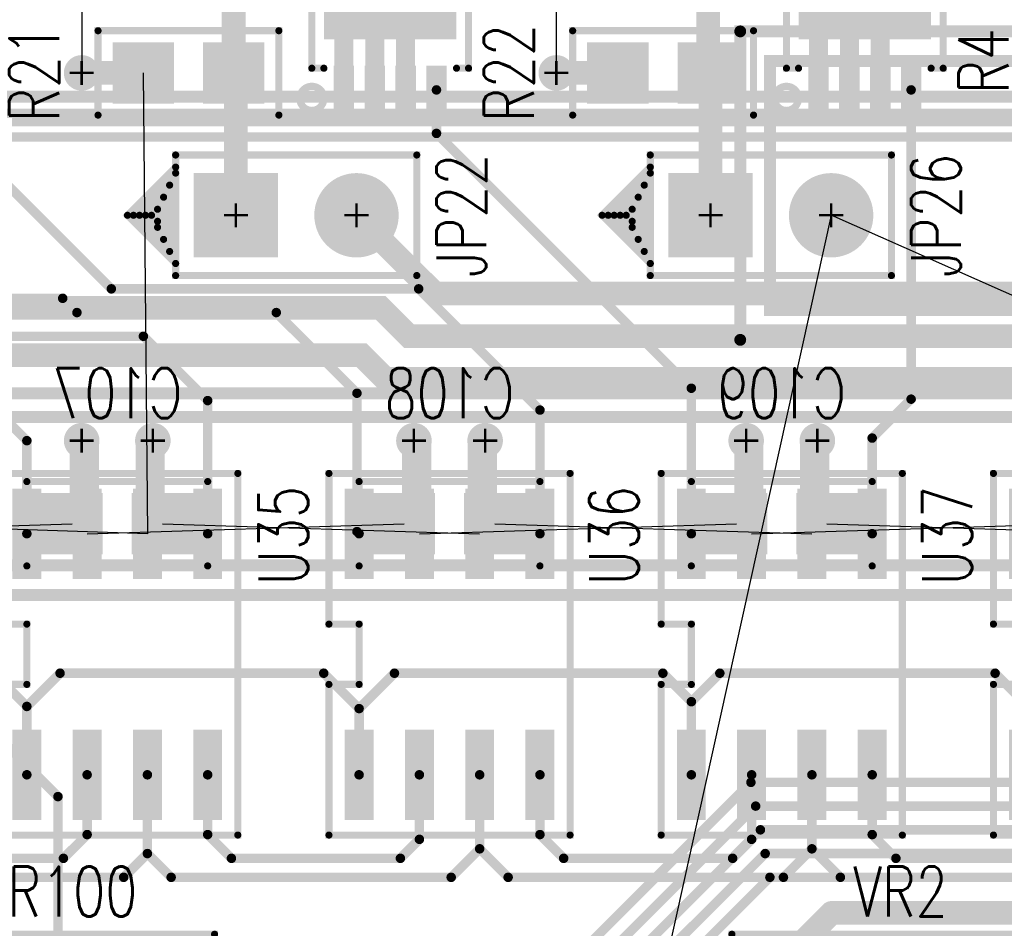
# Model space of a CAD drawing. Extents: x -1 to 210, y -5 to 148.
# Tile 48 of 52: x 138 to 158, y 96 to 115. Entities that reach past the tile are written whole.
import ezdxf
from ezdxf.enums import TextEntityAlignment as Align

# ---------------------------------------------------------------- set-up
doc = ezdxf.new("R2010")
doc.units = 0
for name, pattern in [('POUR_01_-1_0_000000', [2, 1, 1]), ('SIG_118', [2, 1, 1]), ('SIG_119', [2, 1, 1]), ('SIG_120', [2, 1, 1]), ('SIG_13', [2, 1, 1]), ('SIG_131', [2, 1, 1]), ('SIG_132', [2, 1, 1]), ('SIG_133', [2, 1, 1]), ('SIG_15', [2, 1, 1]), ('SIG_17', [2, 1, 1]), ('SIG_211', [2, 1, 1]), ('SIG_225', [2, 1, 1]), ('SIG_29', [2, 1, 1]), ('SIG_3', [2, 1, 1]), ('SIG_33', [2, 1, 1]), ('SIG_5', [2, 1, 1]), ('SIG_52', [2, 1, 1]), ('SIG_57', [2, 1, 1]), ('SIG_58', [2, 1, 1]), ('SIG_59', [2, 1, 1]), ('SIG_6', [2, 1, 1]), ('SIG_60', [2, 1, 1]), ('SIG_79', [2, 1, 1]), ('SIG_80', [2, 1, 1]), ('SIG_81', [2, 1, 1]), ('SIG_82', [2, 1, 1]), ('SIG_83', [2, 1, 1]), ('SIG_9', [2, 1, 1]), ('SIG_94', [2, 1, 1]), ('SIG_95', [2, 1, 1]), ('SIG_96', [2, 1, 1]), ('SIG_99', [2, 1, 1])]:
    doc.linetypes.add(name, pattern=pattern)
for name, color, linetype in [('COPPER_CUTOUT_03', 112, 'CONTINUOUS'), ('DRIL_NPLTE_THRU_01', 176, 'CONTINUOUS'), ('DRIL_NPLTE_THRU_02', 255, 'CONTINUOUS'), ('DRIL_NPLTE_THRU_03', 106, 'CONTINUOUS'), ('DRIL_NPLTE_THRU_04', 16, 'CONTINUOUS'), ('DRIL_PLTE_THRU_01', 176, 'CONTINUOUS'), ('DRIL_PLTE_THRU_02', 255, 'CONTINUOUS'), ('DRIL_PLTE_THRU_03', 106, 'CONTINUOUS'), ('DRIL_PLTE_THRU_04', 16, 'CONTINUOUS'), ('DRIL_SYMBOL', 254, 'CONTINUOUS'), ('LINK_00', 57, 'CONTINUOUS'), ('PADS_BOT', 1, 'CONTINUOUS'), ('PADS_INNER', 5, 'CONTINUOUS'), ('PADS_TOP', 5, 'CONTINUOUS'), ('PART_BOT_2DLINE_00', 6, 'CONTINUOUS'), ('PART_NAME_01', 4, 'CONTINUOUS'), ('PART_NAME_04', 6, 'CONTINUOUS'), ('PART_TOP_2DLINE_00', 4, 'CONTINUOUS'), ('PART_TOP_2DLINE_01', 4, 'CONTINUOUS'), ('POUR_HEADER_02', 253, 'CONTINUOUS'), ('POUR_HEADER_03', 112, 'CONTINUOUS'), ('TRACE_01', 5, 'CONTINUOUS'), ('TRACE_04', 1, 'CONTINUOUS'), ('VIAPTS', 5, 'CONTINUOUS')]:
    doc.layers.add(name, color=color, linetype=linetype)
doc.styles.add('W0$15', font='simplex', dxfattribs={"width": 0.75})

# ---------------------------------------------------------------- blocks, each defined once
blk = doc.blocks.new('POUR_HEADER_1')
at = {"layer": 'POUR_HEADER_02', "linetype": 'POUR_01_-1_0_000000', "const_width": 0.25}
for points in [[(61.25, -2), (168.25, -2), (168.25, -42.75), (183.25, -42.75), (183.25, -48.75), (161.5, -48.75), (161.5, -50.75), (122.75, -50.75)], [(119, -44.75), (130, -44.75), (130, -46.5), (142.25, -46.5), (142.25, -44), (151.25, -44), (151.25, -31.5), (157, -31.5), (157, -7.75), (66.75, -7.75)]]:
    blk.add_lwpolyline(points, dxfattribs=at)
blk = doc.blocks.new('POUR_HEADER_2')
at = {"layer": 'POUR_HEADER_02', "linetype": 'POUR_01_-1_0_000000', "const_width": 0.25}
for points in [[(-69.75, 44.5), (38.25, 44.5), (38.25, 3.75), (53.25, 3.75), (53.25, -3.25), (31.5, -3.25), (31.5, -5.25), (-7.25, -5.25)], [(-23.5, 9.75), (0, 9.75), (0, 0), (11.25, 0), (11.25, 2.5), (20.25, 2.5), (20.25, 15), (26, 15), (26, 37.75), (-63.25, 37.75)]]:
    blk.add_lwpolyline(points, dxfattribs=at)
blk = doc.blocks.new('POUR_HEADER_4')
at = {"layer": 'POUR_HEADER_03', "linetype": 'POUR_01_-1_0_000000', "const_width": 0.25}
blk.add_lwpolyline([(-19.75, -1.25), (15.75, -1.25), (15.75, -4.75), (25.25, -4.75), (25.25, -61.25), (-2.25, -61.25), (-2.25, -106), (-25.75, -106), (-25.75, -70.75), (-16.75, -70.75), (-16.75, -50.25), (-30.5, -50.25), (-30.5, -40), (-53.25, -40), (-53.25, -46), (-59, -46), (-59, -34.75), (-2.25, -34.75), (-2.25, -52.25), (22, -52.25), (22, -22.5), (0, -22.5), (0, -6.5), (-19.75, -6.5)], close=True, dxfattribs=at)
blk = doc.blocks.new('POUR_HEADER_5')
at = {"layer": 'POUR_HEADER_03', "linetype": 'POUR_01_-1_0_000000', "const_width": 0.25}
blk.add_lwpolyline([(-17, -10), (33.25, -10), (33.25, -20.5), (55.25, -20.5), (55.25, -49.25), (32, -49.25), (32, -31.75), (-25.75, -31.75)], dxfattribs=at)
blk = doc.blocks.new('SMOOTH_0$25')
at = {"const_width": 0.125}
blk.add_lwpolyline([(-0.0625, 0, 1), (0.0625, 0, 1)], format="xyb", close=True, dxfattribs=at)
blk = doc.blocks.new('POUR_HEADER_7')
at = {"layer": 'COPPER_CUTOUT_03', "const_width": 0.25}
blk.add_lwpolyline([(79.125, 28.375), (128.625, 28.375), (128.625, 33.125), (108.875, 33.125), (108.875, 39.625), (145.625, 39.625), (145.625, 36.125), (155.125, 36.125), (155.125, -21.625), (127.625, -21.625), (127.625, -66.375), (90.375, -66.375)], dxfattribs=at)
at = {"layer": 'COPPER_CUTOUT_03'}
for p in [(108.875, 39.625), (108.875, 33.125)]:
    blk.add_blockref('SMOOTH_0$25', p, dxfattribs=at)
blk = doc.blocks.new('SMOOTH_0$15')
at = {"const_width": 0.075}
blk.add_lwpolyline([(-0.0375, 0, 1), (0.0375, 0, 1)], format="xyb", close=True, dxfattribs=at)
blk = doc.blocks.new('PART_BODY_TOP_24')
at = {"layer": 'PART_TOP_2DLINE_00', "const_width": 0.15}
blk.add_lwpolyline([(-1.27, -1.27), (3.81, -1.27), (3.81, 1.27), (-1.27, 1.27)], close=True, dxfattribs=at)
blk.add_lwpolyline([(-1.27, 1.016), (-2.286, 0), (-1.27, -1.016), (-1.27, 0.889), (-2.159, 0), (-1.397, -0.762), (-1.397, 0.635), (-2.032, 0), (-1.524, -0.508), (-1.524, 0.381), (-1.905, 0), (-1.651, -0.254), (-1.651, 0.127), (-1.778, 0), (-1.651, -0.127)], dxfattribs=at)
at = {"layer": 'PART_TOP_2DLINE_00'}
for p in [(-1.27, 1.27), (3.81, 1.27), (-1.27, 1.016), (-1.27, 0.889), (-1.397, 0.635), (-1.524, 0.381), (-2.286, 0), (-2.159, 0), (-2.032, 0), (-1.905, 0), (-1.778, 0), (-1.651, 0.127), (-1.651, -0.127), (-1.651, -0.254), (-1.524, -0.508), (-1.397, -0.762), (-1.27, -1.016), (-1.27, -1.27), (3.81, -1.27)]:
    blk.add_blockref('SMOOTH_0$15', p, dxfattribs=at)
blk = doc.blocks.new('DRIL_SYMBOL_1')
at = {"layer": 'DRIL_SYMBOL', "const_width": 0.0508}
for points in [[(0, -0.254), (0, 0.254)], [(-0.254, 0), (0.254, 0)]]:
    blk.add_lwpolyline(points, dxfattribs=at)
blk = doc.blocks.new('DRIL_HOLE_1')
at = {"const_width": 0.5}
blk.add_lwpolyline([(-0.25, 0, 1), (0.25, 0, 1)], format="xyb", close=True, dxfattribs=at)
blk.add_blockref('DRIL_SYMBOL_1', (0, 0))
blk = doc.blocks.new('PAD_5')
at = {"const_width": 0.889}
blk.add_lwpolyline([(0, -0.4445, 1), (0, 0.4445, 1)], format="xyb", close=True, dxfattribs=at)
blk = doc.blocks.new('PAD_6')
at = {"const_width": 1.778}
blk.add_lwpolyline([(-0.889, 0), (0.889, 0)], dxfattribs=at)
blk = doc.blocks.new('STK_TOP_8')
at = {"layer": 'DRIL_PLTE_THRU_01'}
blk.add_blockref('DRIL_HOLE_1', (0, 0), dxfattribs=at)
at = {"layer": 'DRIL_PLTE_THRU_02'}
blk.add_blockref('DRIL_HOLE_1', (0, 0), dxfattribs=at)
at = {"layer": 'DRIL_PLTE_THRU_03'}
blk.add_blockref('DRIL_HOLE_1', (0, 0), dxfattribs=at)
at = {"layer": 'DRIL_PLTE_THRU_04'}
blk.add_blockref('DRIL_HOLE_1', (0, 0), dxfattribs=at)
at = {"layer": 'PADS_BOT'}
blk.add_blockref('PAD_6', (0, 0), dxfattribs=at)
at = {"layer": 'PADS_INNER'}
blk.add_blockref('PAD_5', (0, 0), dxfattribs=at)
at = {"layer": 'PADS_TOP'}
blk.add_blockref('PAD_6', (0, 0), dxfattribs=at)
blk = doc.blocks.new('STK_TOP_9')
at = {"layer": 'DRIL_PLTE_THRU_01'}
blk.add_blockref('DRIL_HOLE_1', (0, 0), dxfattribs=at)
at = {"layer": 'DRIL_PLTE_THRU_02'}
blk.add_blockref('DRIL_HOLE_1', (0, 0), dxfattribs=at)
at = {"layer": 'DRIL_PLTE_THRU_03'}
blk.add_blockref('DRIL_HOLE_1', (0, 0), dxfattribs=at)
at = {"layer": 'DRIL_PLTE_THRU_04'}
blk.add_blockref('DRIL_HOLE_1', (0, 0), dxfattribs=at)
at = {"layer": 'PADS_BOT'}
blk.add_blockref('PAD_5', (0, 0), dxfattribs=at)
at = {"layer": 'PADS_INNER'}
blk.add_blockref('PAD_5', (0, 0), dxfattribs=at)
at = {"layer": 'PADS_TOP'}
blk.add_blockref('PAD_5', (0, 0), dxfattribs=at)
blk = doc.blocks.new('SYM_TOP_5')
for name, p in [('PART_BODY_TOP_24', (0, 0)), ('STK_TOP_8', (0, 0)), ('STK_TOP_9', (2.54, 0))]:
    blk.add_blockref(name, p)
blk = doc.blocks.new('PART_TOP_64')
blk.add_blockref('SYM_TOP_5', (0, 0))
at = {"layer": 'PART_NAME_01', "style": 'W0$15', "width": 0.75}
blk.add_text('JP22', height=1.05, rotation=90, dxfattribs=at).set_placement((4.75, 0), align=Align.MIDDLE_CENTER)
blk = doc.blocks.new('PART_TOP_66')
blk.add_blockref('SYM_TOP_5', (0, 0))
at = {"layer": 'PART_NAME_01', "style": 'W0$15', "width": 0.75}
blk.add_text('JP26', height=1.05, rotation=90, dxfattribs=at).set_placement((4.75, 0), align=Align.MIDDLE_CENTER)
blk = doc.blocks.new('PART_BODY_TOP_33')
at = {"layer": 'PART_TOP_2DLINE_00', "const_width": 0.15}
blk.add_lwpolyline([(-1.905, -2.286, 1), (-1.397, -2.286, 1)], format="xyb", close=True, dxfattribs=at)
at = {"layer": 'PART_TOP_2DLINE_01', "const_width": 0.15}
for points in [[(-1.397, -1.651), (-1.651, -1.651), (-1.651, 1.651), (-1.397, 1.651)], [(1.397, 1.651), (1.651, 1.651), (1.651, -1.651), (1.397, -1.651)]]:
    blk.add_lwpolyline(points, dxfattribs=at)
at = {"layer": 'PART_TOP_2DLINE_01'}
for p in [(-1.651, 1.651), (-1.397, 1.651), (1.397, 1.651), (1.651, 1.651), (-1.651, -1.651), (-1.397, -1.651), (1.397, -1.651), (1.651, -1.651)]:
    blk.add_blockref('SMOOTH_0$15', p, dxfattribs=at)
blk = doc.blocks.new('DRIL_HOLE_0')
blk.add_lwpolyline([(0, 0, 1), (0, 0, 1)], format="xyb", close=True)
blk = doc.blocks.new('PAD_0')
blk.add_lwpolyline([(0, 0, 1), (0, 0, 1)], format="xyb", close=True)
blk = doc.blocks.new('PAD_14')
at = {"const_width": 0.432}
blk.add_lwpolyline([(-0.508, 0), (0.508, 0)], dxfattribs=at)
blk = doc.blocks.new('STK_TOP_19')
at = {"layer": 'DRIL_NPLTE_THRU_01'}
blk.add_blockref('DRIL_HOLE_0', (0, 0), dxfattribs=at)
at = {"layer": 'DRIL_NPLTE_THRU_02'}
blk.add_blockref('DRIL_HOLE_0', (0, 0), dxfattribs=at)
at = {"layer": 'DRIL_NPLTE_THRU_03'}
blk.add_blockref('DRIL_HOLE_0', (0, 0), dxfattribs=at)
at = {"layer": 'DRIL_NPLTE_THRU_04'}
blk.add_blockref('DRIL_HOLE_0', (0, 0), dxfattribs=at)
at = {"layer": 'PADS_BOT'}
blk.add_blockref('PAD_0', (0, 0), dxfattribs=at)
at = {"layer": 'PADS_INNER'}
blk.add_blockref('PAD_0', (0, 0), dxfattribs=at)
at = {"layer": 'PADS_TOP', "rotation": 90}
blk.add_blockref('PAD_14', (0, 0), dxfattribs=at)
blk = doc.blocks.new('PAD_15')
at = {"const_width": 2.083}
blk.add_lwpolyline([(-1.397, 0), (1.397, 0)], dxfattribs=at)
blk = doc.blocks.new('STK_TOP_20')
at = {"layer": 'DRIL_NPLTE_THRU_01'}
blk.add_blockref('DRIL_HOLE_0', (0, 0), dxfattribs=at)
at = {"layer": 'DRIL_NPLTE_THRU_02'}
blk.add_blockref('DRIL_HOLE_0', (0, 0), dxfattribs=at)
at = {"layer": 'DRIL_NPLTE_THRU_03'}
blk.add_blockref('DRIL_HOLE_0', (0, 0), dxfattribs=at)
at = {"layer": 'DRIL_NPLTE_THRU_04'}
blk.add_blockref('DRIL_HOLE_0', (0, 0), dxfattribs=at)
at = {"layer": 'PADS_BOT'}
blk.add_blockref('PAD_0', (0, 0), dxfattribs=at)
at = {"layer": 'PADS_INNER'}
blk.add_blockref('PAD_0', (0, 0), dxfattribs=at)
at = {"layer": 'PADS_TOP'}
blk.add_blockref('PAD_15', (0, 0), dxfattribs=at)
blk = doc.blocks.new('SYM_TOP_14')
for name, p in [('STK_TOP_19', (-0.975, 2.1082)), ('STK_TOP_19', (-0.325, 2.1082)), ('STK_TOP_19', (0.325, 2.1082)), ('STK_TOP_19', (0.975, 2.1082)), ('PART_BODY_TOP_33', (0, 0)), ('STK_TOP_20', (0, 0)), ('STK_TOP_19', (-0.975, -2.1082)), ('STK_TOP_19', (-0.325, -2.1082)), ('STK_TOP_19', (0.325, -2.1082)), ('STK_TOP_19', (0.975, -2.1082))]:
    blk.add_blockref(name, p)
blk = doc.blocks.new('PART_TOP_97')
blk.add_blockref('SYM_TOP_14', (0, 0))
at = {"layer": 'PART_NAME_01', "style": 'W0$15', "width": 0.75}
blk.add_text('U14', height=1.05, dxfattribs=at).set_placement((-3.25, 2.75), align=Align.MIDDLE_CENTER)
blk = doc.blocks.new('PART_TOP_99')
blk.add_blockref('SYM_TOP_14', (0, 0))
at = {"layer": 'PART_NAME_01', "style": 'W0$15', "width": 0.75}
blk.add_text('U16', height=1.05, dxfattribs=at).set_placement((-2.75, 2.75), align=Align.MIDDLE_CENTER)
blk = doc.blocks.new('PART_BODY_TOP_21')
at = {"layer": 'PART_TOP_2DLINE_00', "const_width": 0.15}
blk.add_lwpolyline([(1.905, -0.889), (1.905, 0.889), (-1.905, 0.889), (-1.905, -0.889)], close=True, dxfattribs=at)
at = {"layer": 'PART_TOP_2DLINE_00'}
for p in [(-1.905, 0.889), (1.905, 0.889), (-1.905, -0.889), (1.905, -0.889)]:
    blk.add_blockref('SMOOTH_0$15', p, dxfattribs=at)
blk = doc.blocks.new('PAD_1')
at = {"const_width": 1.2954}
blk.add_lwpolyline([(-0.6477, 0), (0.6477, 0)], dxfattribs=at)
blk = doc.blocks.new('STK_TOP_4')
at = {"layer": 'DRIL_PLTE_THRU_01'}
blk.add_blockref('DRIL_HOLE_0', (0, 0), dxfattribs=at)
at = {"layer": 'DRIL_PLTE_THRU_02'}
blk.add_blockref('DRIL_HOLE_0', (0, 0), dxfattribs=at)
at = {"layer": 'DRIL_PLTE_THRU_03'}
blk.add_blockref('DRIL_HOLE_0', (0, 0), dxfattribs=at)
at = {"layer": 'DRIL_PLTE_THRU_04'}
blk.add_blockref('DRIL_HOLE_0', (0, 0), dxfattribs=at)
at = {"layer": 'PADS_BOT'}
blk.add_blockref('PAD_0', (0, 0), dxfattribs=at)
at = {"layer": 'PADS_INNER'}
blk.add_blockref('PAD_0', (0, 0), dxfattribs=at)
at = {"layer": 'PADS_TOP'}
blk.add_blockref('PAD_1', (0, 0), dxfattribs=at)
blk = doc.blocks.new('SYM_TOP_2')
for name, p in [('PART_BODY_TOP_21', (0, 0)), ('STK_TOP_4', (-0.9525, 0)), ('STK_TOP_4', (0.9525, 0))]:
    blk.add_blockref(name, p)
blk = doc.blocks.new('PART_TOP_121')
blk.add_blockref('SYM_TOP_2', (0, 0))
at = {"layer": 'PART_NAME_01', "style": 'W0$15', "width": 0.75}
blk.add_text('R21', height=1.05, rotation=90, dxfattribs=at).set_placement((-3.25, 0), align=Align.MIDDLE_CENTER)
blk = doc.blocks.new('PART_TOP_122')
blk.add_blockref('SYM_TOP_2', (0, 0))
at = {"layer": 'PART_NAME_01', "style": 'W0$15', "width": 0.75}
blk.add_text('R22', height=1.05, rotation=90, dxfattribs=at).set_placement((-3.25, 0), align=Align.MIDDLE_CENTER)
blk = doc.blocks.new('PART_BODY_BOT_21')
at = {"layer": 'PART_BOT_2DLINE_00', "const_width": 0.15}
blk.add_lwpolyline([(1.905, -0.889), (1.905, 0.889), (-1.905, 0.889), (-1.905, -0.889)], close=True, dxfattribs=at)
at = {"layer": 'PART_BOT_2DLINE_00'}
for p in [(-1.905, 0.889), (1.905, 0.889), (-1.905, -0.889), (1.905, -0.889)]:
    blk.add_blockref('SMOOTH_0$15', p, dxfattribs=at)
blk = doc.blocks.new('STK_BOT_4')
at = {"layer": 'DRIL_PLTE_THRU_01'}
blk.add_blockref('DRIL_HOLE_0', (0, 0), dxfattribs=at)
at = {"layer": 'DRIL_PLTE_THRU_02'}
blk.add_blockref('DRIL_HOLE_0', (0, 0), dxfattribs=at)
at = {"layer": 'DRIL_PLTE_THRU_03'}
blk.add_blockref('DRIL_HOLE_0', (0, 0), dxfattribs=at)
at = {"layer": 'DRIL_PLTE_THRU_04'}
blk.add_blockref('DRIL_HOLE_0', (0, 0), dxfattribs=at)
at = {"layer": 'PADS_BOT'}
blk.add_blockref('PAD_1', (0, 0), dxfattribs=at)
at = {"layer": 'PADS_INNER'}
blk.add_blockref('PAD_0', (0, 0), dxfattribs=at)
at = {"layer": 'PADS_TOP'}
blk.add_blockref('PAD_0', (0, 0), dxfattribs=at)
blk = doc.blocks.new('SYM_BOT_2')
for name, p in [('PART_BODY_BOT_21', (0, 0)), ('STK_BOT_4', (-0.9525, 0)), ('STK_BOT_4', (0.9525, 0))]:
    blk.add_blockref(name, p)
blk = doc.blocks.new('PART_BOT_154')
blk.add_blockref('SYM_BOT_2', (0, 0))
at = {"layer": 'PART_NAME_04', "style": 'W0$15', "width": 0.75}
blk.add_text('C107', height=1.05, rotation=180, dxfattribs=at).set_placement((0, -2.75), align=Align.MIDDLE_CENTER)
blk = doc.blocks.new('PART_BOT_155')
blk.add_blockref('SYM_BOT_2', (0, 0))
at = {"layer": 'PART_NAME_04', "style": 'W0$15', "width": 0.75}
blk.add_text('C108', height=1.05, rotation=180, dxfattribs=at).set_placement((0, -2.75), align=Align.MIDDLE_CENTER)
blk = doc.blocks.new('PART_BOT_156')
blk.add_blockref('SYM_BOT_2', (0, 0))
at = {"layer": 'PART_NAME_04', "style": 'W0$15', "width": 0.75}
blk.add_text('C109', height=1.05, rotation=180, dxfattribs=at).set_placement((-0.017, -2.75), align=Align.MIDDLE_CENTER)
blk = doc.blocks.new('PART_BODY_TOP_36')
at = {"layer": 'PART_TOP_2DLINE_00', "const_width": 0.15}
blk.add_lwpolyline([(2.54, -3.81), (-2.54, -3.81), (-2.54, -0.635), (-1.905, -0.635), (-1.905, 0.635), (-2.54, 0.635), (-2.54, 3.81), (2.54, 3.81)], close=True, dxfattribs=at)
at = {"layer": 'PART_TOP_2DLINE_00'}
for p in [(-2.54, 3.81), (2.54, 3.81), (-2.54, 0.635), (-1.905, 0.635), (-2.54, -0.635), (-1.905, -0.635), (-2.54, -3.81), (2.54, -3.81)]:
    blk.add_blockref('SMOOTH_0$15', p, dxfattribs=at)
blk = doc.blocks.new('PAD_17')
at = {"const_width": 0.6096}
blk.add_lwpolyline([(-0.9525, 0), (0.9525, 0)], dxfattribs=at)
blk = doc.blocks.new('STK_TOP_24')
at = {"layer": 'DRIL_PLTE_THRU_01'}
blk.add_blockref('DRIL_HOLE_0', (0, 0), dxfattribs=at)
at = {"layer": 'DRIL_PLTE_THRU_02'}
blk.add_blockref('DRIL_HOLE_0', (0, 0), dxfattribs=at)
at = {"layer": 'DRIL_PLTE_THRU_03'}
blk.add_blockref('DRIL_HOLE_0', (0, 0), dxfattribs=at)
at = {"layer": 'DRIL_PLTE_THRU_04'}
blk.add_blockref('DRIL_HOLE_0', (0, 0), dxfattribs=at)
at = {"layer": 'PADS_BOT'}
blk.add_blockref('PAD_0', (0, 0), dxfattribs=at)
at = {"layer": 'PADS_INNER'}
blk.add_blockref('PAD_0', (0, 0), dxfattribs=at)
at = {"layer": 'PADS_TOP', "rotation": 90}
blk.add_blockref('PAD_17', (0, 0), dxfattribs=at)
blk = doc.blocks.new('SYM_TOP_17')
for name, p in [('PART_BODY_TOP_36', (0, 0)), ('STK_TOP_24', (-1.905, 2.54)), ('STK_TOP_24', (-0.635, 2.54)), ('STK_TOP_24', (0.635, 2.54)), ('STK_TOP_24', (1.905, 2.54)), ('STK_TOP_24', (-1.905, -2.54)), ('STK_TOP_24', (-0.635, -2.54)), ('STK_TOP_24', (0.635, -2.54)), ('STK_TOP_24', (1.905, -2.54))]:
    blk.add_blockref(name, p)
blk = doc.blocks.new('PART_TOP_180')
blk.add_blockref('SYM_TOP_17', (0, 0))
at = {"layer": 'PART_NAME_01', "style": 'W0$15', "width": 0.75}
blk.add_text('U34', height=1.05, rotation=90, dxfattribs=at).set_placement((-3.5, 2.5), align=Align.MIDDLE_CENTER)
blk = doc.blocks.new('PART_TOP_181')
blk.add_blockref('SYM_TOP_17', (0, 0))
at = {"layer": 'PART_NAME_01', "style": 'W0$15', "width": 0.75}
blk.add_text('U35', height=1.05, rotation=90, dxfattribs=at).set_placement((-3.5, 2.5), align=Align.MIDDLE_CENTER)
blk = doc.blocks.new('PART_TOP_182')
blk.add_blockref('SYM_TOP_17', (0, 0))
at = {"layer": 'PART_NAME_01', "style": 'W0$15', "width": 0.75}
blk.add_text('U36', height=1.05, rotation=90, dxfattribs=at).set_placement((-3.534, 2.5), align=Align.MIDDLE_CENTER)
blk = doc.blocks.new('PART_TOP_183')
blk.add_blockref('SYM_TOP_17', (0, 0))
at = {"layer": 'PART_NAME_01', "style": 'W0$15', "width": 0.75}
blk.add_text('U37', height=1.05, rotation=90, dxfattribs=at).set_placement((-3.517046, 2.5), align=Align.MIDDLE_CENTER)
blk = doc.blocks.new('PART_BODY_TOP_38')
at = {"layer": 'PART_TOP_2DLINE_01', "const_width": 0.15}
blk.add_lwpolyline([(-3.3, 2.35), (3.3, 2.35), (3.3, -2.35), (-3.3, -2.35)], close=True, dxfattribs=at)
blk.add_lwpolyline([(1.397, -1.143, 1), (2.667, -1.143, 1)], format="xyb", close=True, dxfattribs=at)
blk.add_lwpolyline([(1.651, -1.524), (2.413, -0.762)], dxfattribs=at)
at = {"layer": 'PART_TOP_2DLINE_01'}
for p in [(-3.3, 2.35), (3.3, 2.35), (2.413, -0.762), (1.651, -1.524), (-3.3, -2.35), (3.3, -2.35)]:
    blk.add_blockref('SMOOTH_0$15', p, dxfattribs=at)
blk = doc.blocks.new('DRIL_SYMBOL_0$7')
at = {"layer": 'DRIL_SYMBOL', "const_width": 0.0508}
for points in [[(0, -0.254), (0, 0.254)], [(-0.254, 0), (0.254, 0)]]:
    blk.add_lwpolyline(points, dxfattribs=at)
blk = doc.blocks.new('DRIL_HOLE_0$7')
at = {"const_width": 0.35}
blk.add_lwpolyline([(-0.175, 0, 1), (0.175, 0, 1)], format="xyb", close=True, dxfattribs=at)
blk.add_blockref('DRIL_SYMBOL_0$7', (0, 0))
blk = doc.blocks.new('PAD_3')
at = {"const_width": 0.635}
blk.add_lwpolyline([(0, -0.3175, 1), (0, 0.3175, 1)], format="xyb", close=True, dxfattribs=at)
blk = doc.blocks.new('STK_TOP_6')
at = {"layer": 'DRIL_PLTE_THRU_01'}
blk.add_blockref('DRIL_HOLE_0$7', (0, 0), dxfattribs=at)
at = {"layer": 'DRIL_PLTE_THRU_02'}
blk.add_blockref('DRIL_HOLE_0$7', (0, 0), dxfattribs=at)
at = {"layer": 'DRIL_PLTE_THRU_03'}
blk.add_blockref('DRIL_HOLE_0$7', (0, 0), dxfattribs=at)
at = {"layer": 'DRIL_PLTE_THRU_04'}
blk.add_blockref('DRIL_HOLE_0$7', (0, 0), dxfattribs=at)
at = {"layer": 'PADS_BOT'}
blk.add_blockref('PAD_3', (0, 0), dxfattribs=at)
at = {"layer": 'PADS_INNER'}
blk.add_blockref('PAD_3', (0, 0), dxfattribs=at)
at = {"layer": 'PADS_TOP'}
blk.add_blockref('PAD_3', (0, 0), dxfattribs=at)
blk = doc.blocks.new('SYM_TOP_19')
for name, p in [('PART_BODY_TOP_38', (0, 0)), ('STK_TOP_6', (-2.5, 1.25)), ('STK_TOP_6', (2.5, 1.25)), ('STK_TOP_6', (0, -1.25))]:
    blk.add_blockref(name, p)
blk = doc.blocks.new('PART_TOP_193')
blk.add_blockref('SYM_TOP_19', (0, 0))
at = {"layer": 'PART_NAME_01', "style": 'W0$15', "width": 0.75}
blk.add_text('VR100', height=1.05, rotation=-180, dxfattribs=at).set_placement((0, -3.25), align=Align.MIDDLE_CENTER)
blk = doc.blocks.new('PART_TOP_248')
blk.add_blockref('SYM_TOP_2', (0, 0))
at = {"layer": 'PART_NAME_01', "style": 'W0$15', "width": 0.75}
blk.add_text('R4', height=1.05, rotation=90, dxfattribs=at).set_placement((-3.25, 0.25), align=Align.MIDDLE_CENTER)
blk = doc.blocks.new('PART_TOP_250')
blk.add_blockref('SYM_TOP_19', (0, 0))
at = {"layer": 'PART_NAME_01', "style": 'W0$15', "width": 0.75}
blk.add_text('VR2', height=1.05, rotation=-180, dxfattribs=at).set_placement((-0.25, -3.25), align=Align.MIDDLE_CENTER)
blk = doc.blocks.new('SMOOTH_0$2')
at = {"const_width": 0.1}
blk.add_lwpolyline([(-0.05, 0, 1), (0.05, 0, 1)], format="xyb", close=True, dxfattribs=at)
blk = doc.blocks.new('SMOOTH_0$5')
at = {"const_width": 0.25}
blk.add_lwpolyline([(-0.125, 0, 1), (0.125, 0, 1)], format="xyb", close=True, dxfattribs=at)
blk = doc.blocks.new('SMOOTH_0$4')
at = {"const_width": 0.2}
blk.add_lwpolyline([(-0.1, 0, 1), (0.1, 0, 1)], format="xyb", close=True, dxfattribs=at)
blk = doc.blocks.new('DRIL_SYMBOL_0$3')
at = {"layer": 'DRIL_SYMBOL', "const_width": 0.0508}
for points in [[(0, -0.254), (0, 0.254)], [(-0.254, 0), (0.254, 0)]]:
    blk.add_lwpolyline(points, dxfattribs=at)
blk = doc.blocks.new('DRIL_HOLE_0$3')
at = {"const_width": 0.15}
blk.add_lwpolyline([(-0.075, 0, 1), (0.075, 0, 1)], format="xyb", close=True, dxfattribs=at)
blk.add_blockref('DRIL_SYMBOL_0$3', (0, 0))
blk = doc.blocks.new('PAD_34')
at = {"const_width": 0.375}
blk.add_lwpolyline([(0, -0.1875, 1), (0, 0.1875, 1)], format="xyb", close=True, dxfattribs=at)
blk = doc.blocks.new('STK_TOP_3')
at = {"layer": 'DRIL_PLTE_THRU_01'}
blk.add_blockref('DRIL_HOLE_0$3', (0, 0), dxfattribs=at)
at = {"layer": 'DRIL_PLTE_THRU_02'}
blk.add_blockref('DRIL_HOLE_0$3', (0, 0), dxfattribs=at)
at = {"layer": 'DRIL_PLTE_THRU_03'}
blk.add_blockref('DRIL_HOLE_0$3', (0, 0), dxfattribs=at)
at = {"layer": 'DRIL_PLTE_THRU_04'}
blk.add_blockref('DRIL_HOLE_0$3', (0, 0), dxfattribs=at)
at = {"layer": 'PADS_BOT'}
blk.add_blockref('PAD_34', (0, 0), dxfattribs=at)
at = {"layer": 'PADS_INNER'}
blk.add_blockref('PAD_34', (0, 0), dxfattribs=at)
at = {"layer": 'PADS_TOP'}
blk.add_blockref('PAD_34', (0, 0), dxfattribs=at)
blk = doc.blocks.new('SYM_TOP_1')
blk.add_blockref('STK_TOP_3', (0, 0))

msp = doc.modelspace()

# ---------------------------------------------------------------- linework, layer by layer
at = {"layer": 'LINK_00', "linetype": 'SIG_15'}
for p, q in [((139, 116.5), (139, 114.25)), ((149, 116.5), (149, 114.25)), ((140.298, 114.25), (140.385, 104.54)), ((140.385, 104.54), (133.702, 104.75)), ((140.702, 104.75), (147.385, 104.54)), ((147.702, 104.75), (154.385, 104.54)), ((154.702, 104.75), (161.385, 104.54))]:
    msp.add_line(p, q, dxfattribs=at)
at = {"layer": 'LINK_00', "linetype": 'SIG_52'}
for p, q in [((154.79, 111.25), (145.16, 67.7)), ((193.04, 94.3), (154.79, 111.25))]:
    msp.add_line(p, q, dxfattribs=at)
at = {"layer": 'LINK_00', "linetype": 'SIG_17'}
for p, q in [((132.115, 104.54), (138.798, 104.75)), ((139.115, 104.54), (145.798, 104.75)), ((146.115, 104.54), (152.798, 104.75)), ((153.115, 104.54), (159.798, 104.75))]:
    msp.add_line(p, q, dxfattribs=at)
at = {"layer": 'TRACE_01', "linetype": 'SIG_33'}
for points, const_width in [([(142.202, 114.25), (142.202, 116.5)], 0.5), ([(144.525, 113.892), (144.525, 116), (145.175, 116)], 0.4), ([(145.175, 113.892), (145.175, 116)], 0.4), ([(145.5, 116), (145.825, 116), (145.825, 113.892)], 0.4), ([(142.202, 114.25), (142.25, 114.25), (142.25, 111.25)], 0.5)]:
    msp.add_lwpolyline(points, dxfattribs=dict(at, const_width=const_width))
at = {"layer": 'TRACE_01', "linetype": 'SIG_29'}
for points, const_width in [([(152.202, 114.25), (152.202, 116.5)], 0.5), ([(154.525, 113.892), (154.525, 116), (155.175, 116)], 0.4), ([(155.175, 113.892), (155.175, 116)], 0.4), ([(155.5, 116), (155.825, 116), (155.825, 113.892)], 0.4), ([(152.202, 114.25), (152.25, 114.25), (152.25, 111.25)], 0.5)]:
    msp.add_lwpolyline(points, dxfattribs=dict(at, const_width=const_width))
at = {"layer": 'TRACE_01', "linetype": 'SIG_15', "const_width": 0.5}
for points in [[(139, 114.25), (140.298, 114.25)], [(149, 114.25), (150.298, 114.25)], [(140.385, 104.54), (140.385, 106.385), (140.5, 106.5)], [(147.385, 104.54), (147.385, 106.385), (147.5, 106.5)], [(154.385, 104.54), (154.385, 106.385), (154.5, 106.5)]]:
    msp.add_lwpolyline(points, dxfattribs=at)
at = {"layer": 'TRACE_01', "linetype": 'SIG_131', "const_width": 0.2}
msp.add_lwpolyline([(105.725, 113.892), (105.75, 113.892), (105.75, 113), (108.75, 110), (118, 110), (118.8, 109.2), (127.3, 109.2), (128.5, 108), (136.345, 108), (137.845, 106.5), (137.845, 104.54)], dxfattribs=at)
at = {"layer": 'TRACE_01', "linetype": 'SIG_96', "const_width": 0.2}
msp.add_lwpolyline([(115.725, 113.892), (115.725, 113.1), (119.025, 109.8), (127.8, 109.8), (128.9, 108.7), (140.3, 108.7), (141.655, 107.345), (141.655, 104.54)], dxfattribs=at)
at = {"layer": 'TRACE_01', "linetype": 'SIG_95', "const_width": 0.2}
msp.add_lwpolyline([(126.225, 113.892), (126.225, 112.2), (128.925, 109.5), (138.6, 109.5), (138.9, 109.2), (143.1, 109.2), (144.8, 107.5), (144.8, 104.585), (144.845, 104.54)], dxfattribs=at)
at = {"layer": 'TRACE_01', "linetype": 'SIG_81', "const_width": 0.2}
msp.add_lwpolyline([(136.225, 113.892), (136.225, 113.1), (139.625, 109.7), (146.1, 109.7), (148.655, 107.145), (148.655, 104.54)], dxfattribs=at)
at = {"layer": 'TRACE_01', "linetype": 'SIG_80', "const_width": 0.2}
msp.add_lwpolyline([(146.475, 113.892), (146.475, 112.975), (151.845, 107.605), (151.845, 104.54)], dxfattribs=at)
at = {"layer": 'TRACE_01', "linetype": 'SIG_79', "const_width": 0.2}
msp.add_lwpolyline([(155.655, 104.54), (155.655, 106.555), (156.475, 107.375), (156.475, 113.892)], dxfattribs=at)
at = {"layer": 'TRACE_01', "linetype": 'SIG_17', "const_width": 0.5}
for points in [[(139, 106.5), (139.115, 106.385), (139.115, 104.54)], [(146, 106.5), (146.115, 106.385), (146.115, 104.54)], [(153, 106.5), (153.115, 106.385), (153.115, 104.54)]]:
    msp.add_lwpolyline(points, dxfattribs=at)
at = {"layer": 'TRACE_01', "linetype": 'SIG_13', "const_width": 0.2}
for points in [[(130.845, 100.91), (131.535, 101.6), (137.145, 101.6), (137.845, 100.9)], [(137.845, 100.9), (138.545, 101.6), (144.1, 101.6), (144.845, 100.855)], [(144.845, 100.855), (145.59, 101.6), (151.245, 101.6), (151.845, 101)], [(151.845, 101), (152.445, 101.6), (158.245, 101.6), (158.845, 101)], [(151.845, 101), (151.845, 99.46)], [(137.845, 100.9), (137.845, 99.46)], [(144.845, 100.855), (144.845, 99.46)]]:
    msp.add_lwpolyline(points, dxfattribs=at)
at = {"layer": 'TRACE_01', "linetype": 'SIG_60', "const_width": 0.2}
msp.add_lwpolyline([(134.655, 99.46), (134.655, 98.2), (135.155, 97.7), (138.615, 97.7), (139.115, 98.2), (139.115, 99.46)], dxfattribs=at)
at = {"layer": 'TRACE_01', "linetype": 'SIG_6', "const_width": 0.2}
for points in [[(140.385, 97.8), (140.385, 99.46)], [(147.385, 97.9), (147.385, 99.46)], [(154.385, 97.9), (154.385, 99.46)], [(133.385, 97.9), (133.985, 97.3), (139.885, 97.3), (140.385, 97.8)], [(140.385, 97.8), (140.885, 97.3), (146.785, 97.3), (147.385, 97.9)], [(147.385, 97.9), (147.985, 97.3), (153.785, 97.3), (154.385, 97.9)], [(154.385, 97.9), (154.985, 97.3), (160.685, 97.3), (161.385, 98)]]:
    msp.add_lwpolyline(points, dxfattribs=at)
at = {"layer": 'TRACE_01', "linetype": 'SIG_58', "const_width": 0.2}
msp.add_lwpolyline([(141.655, 99.46), (141.655, 98.2), (142.155, 97.7), (145.715, 97.7), (146.115, 98.1), (146.115, 99.46)], dxfattribs=at)
at = {"layer": 'TRACE_01', "linetype": 'SIG_57', "const_width": 0.2}
msp.add_lwpolyline([(148.655, 99.46), (148.655, 98.2), (149.155, 97.7), (152.715, 97.7), (153.115, 98.1), (153.115, 99.46)], dxfattribs=at)
at = {"layer": 'TRACE_01', "linetype": 'SIG_59', "const_width": 0.2}
msp.add_lwpolyline([(155.655, 99.46), (155.655, 98.2), (156.155, 97.7), (159.715, 97.7), (160.115, 98.1), (160.115, 99.46)], dxfattribs=at)
at = {"layer": 'TRACE_04', "linetype": 'SIG_3', "const_width": 0.2}
msp.add_lwpolyline([(25.1, 95.7), (28.2, 95.7), (31.7, 99.2), (39.9, 99.2), (43, 102.3), (47.6, 102.3), (50, 104.7), (55.2, 104.7), (57.5, 107), (57.5, 111.8), (59.1, 113.4), (160, 113.4), (161, 114.4), (166.9, 114.4), (167.6, 115.1), (195.8, 115.1)], dxfattribs=at)
at = {"layer": 'TRACE_04', "linetype": 'SIG_225', "const_width": 0.2}
msp.add_lwpolyline([(32.2, 98.4), (40.1, 98.4), (43.4, 101.7), (47.9, 101.7), (50.4, 104.2), (55.7, 104.2), (58, 106.5), (58, 111.6), (59.3, 112.9), (160.6, 112.9), (161.2, 113.5)], dxfattribs=at)
at = {"layer": 'TRACE_04', "linetype": 'SIG_132', "const_width": 0.5}
msp.add_lwpolyline([(171.7, 106.8), (170.7, 107.8), (145.4, 107.8), (144.9, 108.3), (116.99, 108.3), (114.04, 111.25)], dxfattribs=at)
at = {"layer": 'TRACE_04', "linetype": 'SIG_99', "const_width": 0.5}
msp.add_lwpolyline([(173.2, 106.9), (171.4, 108.7), (145.9, 108.7), (145.3, 109.3), (136.49, 109.3), (134.54, 111.25)], dxfattribs=at)
at = {"layer": 'TRACE_04', "linetype": 'SIG_133', "const_width": 0.5}
msp.add_lwpolyline([(186.4, 107.8), (173.7, 107.8), (171.9, 109.6), (146.44, 109.6), (144.79, 111.25)], dxfattribs=at)
at = {"layer": 'TRACE_04', "linetype": 'SIG_5', "const_width": 0.2}
msp.add_lwpolyline([(129, 87), (130.25, 88.25), (147.7, 88.25), (148.45, 89), (148.45, 94.65), (153.1, 99.3), (166.8, 99.3), (174.5, 107), (190.5, 107)], dxfattribs=at)
at = {"layer": 'TRACE_04', "linetype": 'SIG_82', "const_width": 0.2}
msp.add_lwpolyline([(146.5, 87), (148.1, 87), (148.9, 87.8), (148.9, 94.5), (153.2, 98.8), (167.05, 98.8), (174, 105.75), (191.79, 105.75), (193.04, 107)], dxfattribs=at)
at = {"layer": 'TRACE_04', "linetype": 'SIG_17', "const_width": 0.5}
for points in [[(138.798, 104.75), (139, 104.75), (139, 106.5)], [(145.798, 104.75), (146, 104.75), (146, 106.5)], [(152.798, 104.75), (153, 104.75), (153, 106.5)]]:
    msp.add_lwpolyline(points, dxfattribs=at)
at = {"layer": 'TRACE_04', "linetype": 'SIG_15', "const_width": 0.5}
for points in [[(140.702, 104.75), (140.5, 104.75), (140.5, 106.5)], [(147.702, 104.75), (147.5, 104.75), (147.5, 106.5)], [(154.702, 104.75), (154.5, 104.75), (154.5, 106.5)]]:
    msp.add_lwpolyline(points, dxfattribs=at)
at = {"layer": 'TRACE_04', "linetype": 'SIG_83', "const_width": 0.2}
msp.add_lwpolyline([(138.5, 95), (138.5, 99), (134.75, 102.75)], dxfattribs=at)
at = {"layer": 'TRACE_04', "linetype": 'SIG_118', "const_width": 0.2}
msp.add_lwpolyline([(137.1, 84.9), (137.8, 85.6), (147.8, 85.6), (149.4, 87.2), (149.4, 94.4), (153.3, 98.3), (168, 98.3), (170.3, 100.6), (191.72, 100.6), (193.04, 101.92)], dxfattribs=at)
at = {"layer": 'TRACE_04', "linetype": 'SIG_119', "const_width": 0.2}
msp.add_lwpolyline([(139.3, 84.2), (140.3, 85.2), (148.1, 85.2), (149.9, 87), (149.9, 94.3), (153.4, 97.8), (168.1, 97.8), (168.5, 98.2), (169.7, 99.4), (170.6, 99.4), (190.5, 99.4)], dxfattribs=at)
at = {"layer": 'TRACE_04', "linetype": 'SIG_120', "const_width": 0.2}
msp.add_lwpolyline([(140.5, 83.8), (141.5, 84.8), (148.4, 84.8), (150.4, 86.8), (150.4, 94.2), (153.5, 97.3), (168.2, 97.3), (169, 98.1), (191.76, 98.1), (193.04, 99.38)], dxfattribs=at)
at = {"layer": 'TRACE_04', "linetype": 'SIG_211', "const_width": 0.5}
for points in [[(134, 82.7), (141.1, 82.7), (142.5, 84.1), (149.25, 84.1), (151.65, 86.5), (151.65, 93.4), (154.8, 96.55)], [(190.5, 94.3), (181.55, 94.3), (179.3, 96.55), (154.8, 96.55)]]:
    msp.add_lwpolyline(points, dxfattribs=at)

# ---------------------------------------------------------------- block references
at = {"linetype": 'SIG_15'}
msp.add_blockref('POUR_HEADER_2', (144.25, 69.25), dxfattribs=at)
at = {"linetype": 'SIG_17'}
msp.add_blockref('POUR_HEADER_7', (44, 75.5), dxfattribs=at)
for name, p in [('PART_TOP_99', (155.5, 116)), ('PART_TOP_97', (145.5, 116)), ('PART_TOP_121', (141.25, 114.25)), ('PART_TOP_122', (151.25, 114.25)), ('PART_TOP_248', (161.25, 114.25)), ('PART_TOP_64', (142.25, 111.25)), ('PART_TOP_66', (152.25, 111.25)), ('PART_TOP_180', (139.75, 102)), ('PART_TOP_181', (146.75, 102)), ('PART_TOP_182', (153.75, 102)), ('PART_TOP_183', (160.75, 102))]:
    msp.add_blockref(name, p)
at = {"linetype": 'SIG_9'}
msp.add_blockref('POUR_HEADER_1', (13.75, 115.25), dxfattribs=at)
at = {"linetype": 'SIG_52'}
msp.add_blockref('POUR_HEADER_4', (173.25, 115.75), dxfattribs=at)
at = {"linetype": 'SIG_94'}
msp.add_blockref('POUR_HEADER_5', (139.5, 113.25), dxfattribs=at)
at = {"xscale": -1, "rotation": -180}
for name, p in [('PART_BOT_154', (139.75, 104.75)), ('PART_BOT_155', (146.75, 104.75)), ('PART_BOT_156', (153.75, 104.75))]:
    msp.add_blockref(name, p, dxfattribs=at)
at = {"rotation": 180}
for name, p in [('PART_TOP_193', (138.5, 93.75)), ('PART_TOP_250', (156, 93.75))]:
    msp.add_blockref(name, p, dxfattribs=at)
at = {"layer": 'TRACE_01'}
for name, p in [('SMOOTH_0$5', (139, 114.25)), ('SMOOTH_0$5', (140.298, 114.25)), ('SMOOTH_0$5', (142.202, 114.25)), ('SMOOTH_0$5', (142.202, 114.25)), ('SMOOTH_0$5', (142.25, 114.25)), ('SMOOTH_0$5', (149, 114.25)), ('SMOOTH_0$5', (150.298, 114.25)), ('SMOOTH_0$5', (152.202, 114.25)), ('SMOOTH_0$5', (152.202, 114.25)), ('SMOOTH_0$5', (152.25, 114.25)), ('SMOOTH_0$4', (144.525, 113.892)), ('SMOOTH_0$4', (145.175, 113.892)), ('SMOOTH_0$4', (145.825, 113.892)), ('SMOOTH_0$2', (146.475, 113.892)), ('SMOOTH_0$4', (154.525, 113.892)), ('SMOOTH_0$4', (155.175, 113.892)), ('SMOOTH_0$4', (155.825, 113.892)), ('SMOOTH_0$2', (156.475, 113.892)), ('SMOOTH_0$2', (146.475, 112.975)), ('SMOOTH_0$5', (142.25, 111.25)), ('SMOOTH_0$5', (152.25, 111.25)), ('SMOOTH_0$2', (139.625, 109.7)), ('SMOOTH_0$2', (146.1, 109.7)), ('SMOOTH_0$2', (138.6, 109.5)), ('SMOOTH_0$2', (138.9, 109.2)), ('SMOOTH_0$2', (143.1, 109.2)), ('SMOOTH_0$2', (140.3, 108.7)), ('SMOOTH_0$2', (151.845, 107.605)), ('SMOOTH_0$2', (144.8, 107.5)), ('SMOOTH_0$2', (156.475, 107.375)), ('SMOOTH_0$2', (141.655, 107.345)), ('SMOOTH_0$2', (148.655, 107.145)), ('SMOOTH_0$5', (139, 106.5)), ('SMOOTH_0$5', (139.115, 106.385)), ('SMOOTH_0$5', (140.385, 106.385)), ('SMOOTH_0$5', (140.5, 106.5)), ('SMOOTH_0$5', (146, 106.5)), ('SMOOTH_0$5', (146.115, 106.385)), ('SMOOTH_0$5', (147.385, 106.385)), ('SMOOTH_0$5', (147.5, 106.5)), ('SMOOTH_0$5', (153, 106.5)), ('SMOOTH_0$5', (153.115, 106.385)), ('SMOOTH_0$5', (154.385, 106.385)), ('SMOOTH_0$5', (154.5, 106.5)), ('SMOOTH_0$2', (155.655, 106.555)), ('SMOOTH_0$2', (137.845, 106.5)), ('SMOOTH_0$5', (139.115, 104.54)), ('SMOOTH_0$5', (140.385, 104.54)), ('SMOOTH_0$5', (146.115, 104.54)), ('SMOOTH_0$5', (147.385, 104.54)), ('SMOOTH_0$5', (153.115, 104.54)), ('SMOOTH_0$5', (154.385, 104.54)), ('SMOOTH_0$2', (137.845, 104.54)), ('SMOOTH_0$2', (141.655, 104.54)), ('SMOOTH_0$2', (144.8, 104.585)), ('SMOOTH_0$2', (144.845, 104.54)), ('SMOOTH_0$2', (148.655, 104.54)), ('SMOOTH_0$2', (151.845, 104.54)), ('SMOOTH_0$2', (155.655, 104.54)), ('SMOOTH_0$2', (138.545, 101.6)), ('SMOOTH_0$2', (144.1, 101.6)), ('SMOOTH_0$2', (145.59, 101.6)), ('SMOOTH_0$2', (151.245, 101.6)), ('SMOOTH_0$2', (152.445, 101.6)), ('SMOOTH_0$2', (158.245, 101.6)), ('SMOOTH_0$2', (151.845, 101)), ('SMOOTH_0$2', (151.845, 101)), ('SMOOTH_0$2', (151.845, 101)), ('SMOOTH_0$2', (137.845, 100.9)), ('SMOOTH_0$2', (137.845, 100.9)), ('SMOOTH_0$2', (137.845, 100.9)), ('SMOOTH_0$2', (144.845, 100.855)), ('SMOOTH_0$2', (144.845, 100.855)), ('SMOOTH_0$2', (144.845, 100.855)), ('SMOOTH_0$2', (137.845, 99.46)), ('SMOOTH_0$2', (139.115, 99.46)), ('SMOOTH_0$2', (140.385, 99.46)), ('SMOOTH_0$2', (141.655, 99.46)), ('SMOOTH_0$2', (144.845, 99.46)), ('SMOOTH_0$2', (146.115, 99.46)), ('SMOOTH_0$2', (147.385, 99.46)), ('SMOOTH_0$2', (148.655, 99.46)), ('SMOOTH_0$2', (151.845, 99.46)), ('SMOOTH_0$2', (153.115, 99.46)), ('SMOOTH_0$2', (154.385, 99.46)), ('SMOOTH_0$2', (155.655, 99.46)), ('SMOOTH_0$2', (139.115, 98.2)), ('SMOOTH_0$2', (141.655, 98.2)), ('SMOOTH_0$2', (146.115, 98.1)), ('SMOOTH_0$2', (148.655, 98.2)), ('SMOOTH_0$2', (153.115, 98.1)), ('SMOOTH_0$2', (155.655, 98.2)), ('SMOOTH_0$2', (147.385, 97.9)), ('SMOOTH_0$2', (147.385, 97.9)), ('SMOOTH_0$2', (147.385, 97.9)), ('SMOOTH_0$2', (154.385, 97.9)), ('SMOOTH_0$2', (154.385, 97.9)), ('SMOOTH_0$2', (154.385, 97.9)), ('SMOOTH_0$2', (138.615, 97.7)), ('SMOOTH_0$2', (140.385, 97.8)), ('SMOOTH_0$2', (140.385, 97.8)), ('SMOOTH_0$2', (140.385, 97.8)), ('SMOOTH_0$2', (142.155, 97.7)), ('SMOOTH_0$2', (145.715, 97.7)), ('SMOOTH_0$2', (149.155, 97.7)), ('SMOOTH_0$2', (152.715, 97.7)), ('SMOOTH_0$2', (156.155, 97.7)), ('SMOOTH_0$2', (139.885, 97.3)), ('SMOOTH_0$2', (140.885, 97.3)), ('SMOOTH_0$2', (146.785, 97.3)), ('SMOOTH_0$2', (147.985, 97.3)), ('SMOOTH_0$2', (153.785, 97.3)), ('SMOOTH_0$2', (154.985, 97.3))]:
    msp.add_blockref(name, p, dxfattribs=at)
at = {"layer": 'TRACE_04'}
for name, p in [('SMOOTH_0$5', (144.79, 111.25)), ('SMOOTH_0$5', (146.44, 109.6)), ('SMOOTH_0$5', (145.3, 109.3)), ('SMOOTH_0$5', (145.9, 108.7)), ('SMOOTH_0$5', (144.9, 108.3)), ('SMOOTH_0$5', (145.4, 107.8)), ('SMOOTH_0$5', (139, 106.5)), ('SMOOTH_0$5', (140.5, 106.5)), ('SMOOTH_0$5', (146, 106.5)), ('SMOOTH_0$5', (147.5, 106.5)), ('SMOOTH_0$5', (153, 106.5)), ('SMOOTH_0$5', (154.5, 106.5)), ('SMOOTH_0$5', (138.798, 104.75)), ('SMOOTH_0$5', (139, 104.75)), ('SMOOTH_0$5', (140.5, 104.75)), ('SMOOTH_0$5', (140.702, 104.75)), ('SMOOTH_0$5', (145.798, 104.75)), ('SMOOTH_0$5', (146, 104.75)), ('SMOOTH_0$5', (147.5, 104.75)), ('SMOOTH_0$5', (147.702, 104.75)), ('SMOOTH_0$5', (152.798, 104.75)), ('SMOOTH_0$5', (153, 104.75)), ('SMOOTH_0$5', (154.5, 104.75)), ('SMOOTH_0$5', (154.702, 104.75)), ('SMOOTH_0$2', (153.1, 99.3)), ('SMOOTH_0$2', (138.5, 99)), ('SMOOTH_0$2', (153.2, 98.8)), ('SMOOTH_0$2', (153.3, 98.3)), ('SMOOTH_0$2', (153.4, 97.8)), ('SMOOTH_0$2', (153.5, 97.3)), ('SMOOTH_0$5', (154.8, 96.55)), ('SMOOTH_0$5', (154.8, 96.55))]:
    msp.add_blockref(name, p, dxfattribs=at)
at = {"layer": 'VIAPTS', "linetype": 'SIG_15'}
for p in [(139, 114.25), (149, 114.25), (140.5, 106.5), (147.5, 106.5), (154.5, 106.5)]:
    msp.add_blockref('SYM_TOP_1', p, dxfattribs=at)
at = {"layer": 'VIAPTS', "linetype": 'SIG_17'}
for p in [(139, 106.5), (146, 106.5), (153, 106.5)]:
    msp.add_blockref('SYM_TOP_1', p, dxfattribs=at)

doc.saveas('drawing.dxf')
